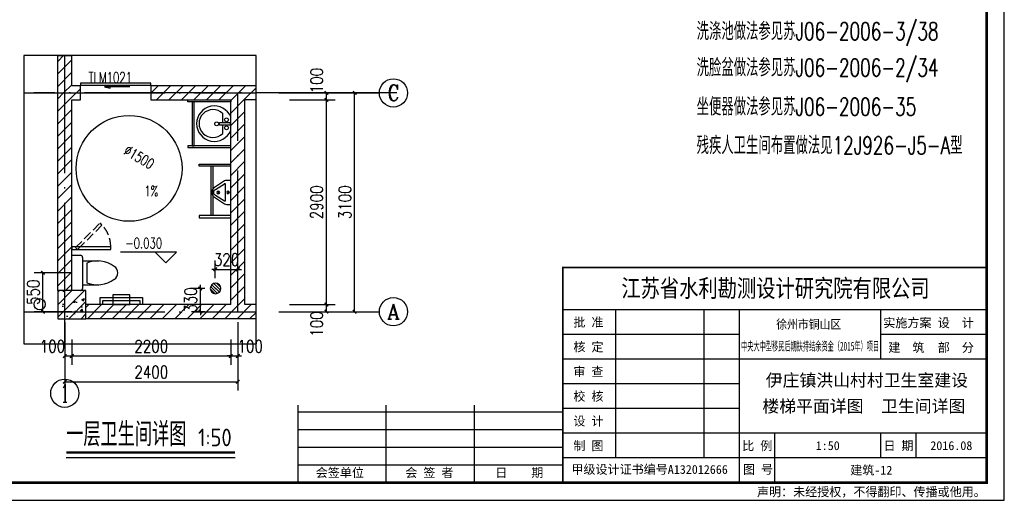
# Model space of a CAD drawing. Extents: x 199962 to 436984, y -16681 to 190402.
# Tile 20 of 36: x 397638 to 411578, y 1511 to 8322. Entities that reach past the tile are written whole.
import ezdxf
from ezdxf.enums import TextEntityAlignment as Align

# ---------------------------------------------------------------- set-up
doc = ezdxf.new("R2010")
doc.units = 0
doc.header["$LTSCALE"] = 1000
doc.header["$MEASUREMENT"] = 0
doc.linetypes.add('DASH', pattern=[0.35, 0.25, -0.1])
doc.linetypes.add('DOTE', pattern=[2.42, 2, -0.2, 0.02, -0.2])
for name, color, linetype in [('AXIS', 3, 'Continuous'), ('AXIS_TEXT', 7, 'Continuous'), ('BZ', 143, 'Continuous'), ('COLUMN', 1, 'Continuous'), ('DIM_ELEV', 3, 'Continuous'), ('DIM_SYMB', 3, 'Continuous'), ('DOTE', 8, 'Continuous'), ('LATRINE', 6, 'Continuous'), ('LVTRY', 6, 'Continuous'), ('PUB_DIM', 3, 'Continuous'), ('PUB_HATCH', 7, 'Continuous'), ('PUB_TEXT', 7, 'Continuous'), ('WALL', 1, 'Continuous'), ('WINDOW', 4, 'Continuous'), ('WINDOW_TEXT', 7, 'Continuous'), ('图框', 7, 'Continuous'), ('填充', 8, 'Continuous'), ('雨落管', 3, 'Continuous')]:
    doc.layers.add(name, color=color, linetype=linetype)
doc.styles.add('_HZTXT', font='txt.shx', dxfattribs={"width": 0.8, "bigfont": 'hztxt.shx'})
doc.styles.add('_TCH_AXIS', font='COMPLEX', dxfattribs={"bigfont": 'GBCBIG'})
doc.styles.add('_TCH_DIM', font='SIMPLEX', dxfattribs={"bigfont": 'GBCBIG'})
doc.styles.add('_TCH_WINDOW', font='SIMPLEX', dxfattribs={"bigfont": 'GBCBIG'})
doc.styles.add('COMPLEX', font='COMPLEX')
doc.styles.add('DIM_FONT', font='simplex.shx', dxfattribs={"width": 0.8})
doc.styles.add('ST', font='SimSun.ttf', dxfattribs={"height": 7})
doc.styles.get("Standard").update_dxf_attribs({"font": 'gbenor.shx', "bigfont": 'gbcbig.shx'})
doc.dimstyles.new('_TCH_ARCH&&50', dxfattribs={"dimscale": 0.5, "dimtxt": 350, "dimasz": 100, "dimexe": 250, "dimexo": 300, "dimgap": 100, "dimtad": 1, "dimdec": 0, "dimzin": 0, "dimdsep": 46, "dimtxsty": 'DIM_FONT', "dimblk": 'ARCHTICK', "dimcen": 0.09, "dimclrt": 7, "dimazin": 2, "dimtfac": 1, "dimtdec": 0, "dimtix": 1, "dimtmove": 2, "dimatfit": 3, "dimfxl": 0, "dimtolj": 1, "dimtzin": 0, "dimarcsym": 0})
pattern_1 = [(45, (-1909.08, 89.76), (-88.388383, 88.388383), [])]

# ---------------------------------------------------------------- blocks, each defined once
blk = doc.blocks.new('$plan$00001628')
for p, q in [((-20, 0), (20, 0)), ((20, 0), (20, -150)), ((-23, -104), (-144, -104)), ((-20, -150), (-20, 0)), ((136, -104), (24, -104)), ((20, -150), (-20, -150))]:
    blk.add_line(p, q)
blk.add_lwpolyline([(-97, 9, 5.110404), (92, 9)], format="xyb", close=True)
for centre, radius in [((-57, -52), 26.7), ((57, -52), 26.7), ((0, -190), 27.8)]:
    blk.add_circle(centre, radius)
blk.add_arc((-4, -243), 197, 135.2527, 44.7473)
blk = doc.blocks.new('_ArchTick')
at = {"color": 0, "linetype": 'ByBlock', "const_width": 0.4}
blk.add_lwpolyline([(-0.5, -0.5), (0.5, 0.5)], dxfattribs=at)
blk = doc.blocks.new('*D437')
at = {"layer": 'Defpoints', "color": 0, "transparency": 16777216}
for p in [(400196, 4514), (400411, 4514), (400411, 4184)]:
    blk.add_point(p, dxfattribs=at)
at = {"layer": 'PUB_DIM', "color": 0, "lineweight": -2, "transparency": 16777216}
for p, q in [((400261, 4514), (400071, 4514)), ((400196, 4514), (400196, 4564)), ((400196, 4184), (400196, 4514)), ((400261, 4184), (400071, 4184)), ((400196, 4184), (400196, 4134))]:
    blk.add_line(p, q, dxfattribs=at)
at = {"layer": 'PUB_DIM', "color": 0, "lineweight": -2, "transparency": 16777216, "xscale": 50, "yscale": 50, "zscale": 50}
for p, rotation in [((400196, 4514), 270), ((400196, 4184), 90)]:
    blk.add_blockref('_ArchTick', p, dxfattribs=dict(at, rotation=rotation))
at = {"layer": 'PUB_DIM', "color": 7, "transparency": 16777216, "insert": (400059, 4349), "char_height": 175, "attachment_point": 5, "rotation": 90, "style": 'DIM_FONT'}
blk.add_mtext('\\A1;330', dxfattribs=at)
blk = doc.blocks.new('*D438')
at = {"layer": 'Defpoints', "color": 0, "transparency": 16777216}
for p in [(400726, 4784), (400406, 4508), (400726, 4508)]:
    blk.add_point(p, dxfattribs=at)
at = {"layer": 'PUB_DIM', "color": 0, "lineweight": -2, "transparency": 16777216}
for p, q in [((400406, 4658), (400406, 4909)), ((400726, 4658), (400726, 4909)), ((400406, 4784), (400356, 4784)), ((400406, 4784), (400726, 4784)), ((400726, 4784), (400776, 4784))]:
    blk.add_line(p, q, dxfattribs=at)
at = {"layer": 'PUB_DIM', "color": 0, "lineweight": -2, "transparency": 16777216, "xscale": 50, "yscale": 50, "zscale": 50}
blk.add_blockref('_ArchTick', (400406, 4784), dxfattribs=at)
at = {"layer": 'PUB_DIM', "color": 0, "lineweight": -2, "transparency": 16777216, "xscale": 50, "yscale": 50, "zscale": 50, "rotation": 180}
blk.add_blockref('_ArchTick', (400726, 4784), dxfattribs=at)
at = {"layer": 'PUB_DIM', "color": 7, "transparency": 16777216, "insert": (400566, 4922), "char_height": 175, "attachment_point": 5, "style": 'DIM_FONT'}
blk.add_mtext('\\A1;320', dxfattribs=at)
blk = doc.blocks.new('*D439')
at = {"layer": 'Defpoints', "color": 0, "transparency": 16777216}
for p in [(397966, 4734), (398527, 4734), (398527, 4184)]:
    blk.add_point(p, dxfattribs=at)
at = {"layer": 'PUB_DIM', "color": 0, "lineweight": -2, "transparency": 16777216}
for p, q in [((398377, 4734), (397841, 4734)), ((397966, 4184), (397966, 4734)), ((398377, 4184), (397841, 4184))]:
    blk.add_line(p, q, dxfattribs=at)
at = {"layer": 'PUB_DIM', "color": 0, "lineweight": -2, "transparency": 16777216, "xscale": 50, "yscale": 50, "zscale": 50}
for p, rotation in [((397966, 4734), 90), ((397966, 4184), 270)]:
    blk.add_blockref('_ArchTick', p, dxfattribs=dict(at, rotation=rotation))
at = {"layer": 'PUB_DIM', "color": 7, "transparency": 16777216, "insert": (397829, 4459), "char_height": 175, "attachment_point": 5, "rotation": 90, "style": 'DIM_FONT'}
blk.add_mtext('\\A1;550', dxfattribs=at)
blk = doc.blocks.new('*D440')
at = {"layer": 'Defpoints', "color": 0, "transparency": 16777216}
for p in [(400626, 3938), (400726, 3938), (400726, 3556)]:
    blk.add_point(p, dxfattribs=at)
at = {"layer": 'PUB_DIM', "color": 0, "lineweight": -2, "transparency": 16777216}
for p, q in [((400626, 3788), (400626, 3431)), ((400726, 3788), (400726, 3431)), ((400626, 3556), (400576, 3556)), ((400626, 3556), (400726, 3556)), ((400726, 3556), (400776, 3556))]:
    blk.add_line(p, q, dxfattribs=at)
at = {"layer": 'PUB_DIM', "color": 0, "lineweight": -2, "transparency": 16777216, "xscale": 50, "yscale": 50, "zscale": 50}
blk.add_blockref('_ArchTick', (400626, 3556), dxfattribs=at)
at = {"layer": 'PUB_DIM', "color": 0, "lineweight": -2, "transparency": 16777216, "xscale": 50, "yscale": 50, "zscale": 50, "rotation": 180}
blk.add_blockref('_ArchTick', (400726, 3556), dxfattribs=at)
at = {"layer": 'PUB_DIM', "color": 7, "transparency": 16777216, "insert": (400901, 3693), "char_height": 175, "attachment_point": 5, "style": 'DIM_FONT'}
blk.add_mtext('\\A1;100', dxfattribs=at)
blk = doc.blocks.new('*D441')
at = {"layer": 'Defpoints', "color": 0, "transparency": 16777216}
for p in [(398376, 3938), (400626, 3938), (400626, 3556)]:
    blk.add_point(p, dxfattribs=at)
at = {"layer": 'PUB_DIM', "color": 0, "lineweight": -2, "transparency": 16777216}
for p, q in [((398376, 3788), (398376, 3431)), ((400626, 3788), (400626, 3431)), ((398376, 3556), (400626, 3556))]:
    blk.add_line(p, q, dxfattribs=at)
at = {"layer": 'PUB_DIM', "color": 0, "lineweight": -2, "transparency": 16777216, "xscale": 50, "yscale": 50, "zscale": 50, "rotation": 180}
blk.add_blockref('_ArchTick', (398376, 3556), dxfattribs=at)
at = {"layer": 'PUB_DIM', "color": 0, "lineweight": -2, "transparency": 16777216, "xscale": 50, "yscale": 50, "zscale": 50}
blk.add_blockref('_ArchTick', (400626, 3556), dxfattribs=at)
at = {"layer": 'PUB_DIM', "color": 7, "transparency": 16777216, "insert": (399501, 3693), "char_height": 175, "attachment_point": 5, "style": 'DIM_FONT'}
blk.add_mtext('\\A1;2200', dxfattribs=at)
blk = doc.blocks.new('*D442')
at = {"layer": 'Defpoints', "color": 0, "transparency": 16777216}
for p in [(398276, 3938), (398376, 3938), (398376, 3556)]:
    blk.add_point(p, dxfattribs=at)
at = {"layer": 'PUB_DIM', "color": 0, "lineweight": -2, "transparency": 16777216}
for p, q in [((398276, 3788), (398276, 3431)), ((398376, 3788), (398376, 3431)), ((398276, 3556), (398376, 3556))]:
    blk.add_line(p, q, dxfattribs=at)
at = {"layer": 'PUB_DIM', "color": 0, "lineweight": -2, "transparency": 16777216, "xscale": 50, "yscale": 50, "zscale": 50, "rotation": 180}
blk.add_blockref('_ArchTick', (398276, 3556), dxfattribs=at)
at = {"layer": 'PUB_DIM', "color": 0, "lineweight": -2, "transparency": 16777216, "xscale": 50, "yscale": 50, "zscale": 50}
blk.add_blockref('_ArchTick', (398376, 3556), dxfattribs=at)
at = {"layer": 'PUB_DIM', "color": 7, "transparency": 16777216, "insert": (398101, 3693), "char_height": 175, "attachment_point": 5, "style": 'DIM_FONT'}
blk.add_mtext('\\A1;100', dxfattribs=at)
blk = doc.blocks.new('*D443')
at = {"layer": 'Defpoints', "color": 0, "transparency": 16777216}
for p in [(398276, 4184), (400726, 4184), (400726, 3190)]:
    blk.add_point(p, dxfattribs=at)
at = {"layer": 'PUB_DIM', "color": 0, "lineweight": -2, "transparency": 16777216}
for p, q in [((398276, 4034), (398276, 3065)), ((400726, 4034), (400726, 3065)), ((398276, 3190), (400726, 3190))]:
    blk.add_line(p, q, dxfattribs=at)
at = {"layer": 'PUB_DIM', "color": 0, "lineweight": -2, "transparency": 16777216, "xscale": 50, "yscale": 50, "zscale": 50, "rotation": 180}
blk.add_blockref('_ArchTick', (398276, 3190), dxfattribs=at)
at = {"layer": 'PUB_DIM', "color": 0, "lineweight": -2, "transparency": 16777216, "xscale": 50, "yscale": 50, "zscale": 50}
blk.add_blockref('_ArchTick', (400726, 3190), dxfattribs=at)
at = {"layer": 'PUB_DIM', "color": 7, "transparency": 16777216, "insert": (399501, 3327), "char_height": 175, "attachment_point": 5, "style": 'DIM_FONT'}
blk.add_mtext('\\A1;2400', dxfattribs=at)
blk = doc.blocks.new('*D444')
at = {"layer": 'AXIS', "color": 0, "lineweight": -2, "transparency": 16777216}
for p, q in [((401458, 4284), (402105, 4284)), ((401458, 4184), (402105, 4184)), ((401980, 4184), (401980, 4284))]:
    blk.add_line(p, q, dxfattribs=at)
at = {"layer": 'Defpoints', "color": 0, "transparency": 16777216}
for p in [(401308, 4284), (401308, 4184), (401980, 4284)]:
    blk.add_point(p, dxfattribs=at)
at = {"layer": 'AXIS', "color": 0, "lineweight": -2, "transparency": 16777216, "xscale": 50, "yscale": 50, "zscale": 50}
for p, rotation in [((401980, 4284), 90), ((401980, 4184), 270)]:
    blk.add_blockref('_ArchTick', p, dxfattribs=dict(at, rotation=rotation))
at = {"layer": 'AXIS', "color": 7, "transparency": 16777216, "insert": (401842, 4009), "char_height": 175, "attachment_point": 5, "rotation": 90, "style": 'DIM_FONT'}
blk.add_mtext('\\A1;100', dxfattribs=at)
blk = doc.blocks.new('*D445')
at = {"layer": 'AXIS', "color": 0, "lineweight": -2, "transparency": 16777216}
for p, q in [((401458, 7184), (402105, 7184)), ((401980, 4284), (401980, 7184)), ((401458, 4284), (402105, 4284))]:
    blk.add_line(p, q, dxfattribs=at)
at = {"layer": 'Defpoints', "color": 0, "transparency": 16777216}
for p in [(401308, 7184), (401980, 7184), (401308, 4284)]:
    blk.add_point(p, dxfattribs=at)
at = {"layer": 'AXIS', "color": 0, "lineweight": -2, "transparency": 16777216, "xscale": 50, "yscale": 50, "zscale": 50}
for p, rotation in [((401980, 7184), 90), ((401980, 4284), 270)]:
    blk.add_blockref('_ArchTick', p, dxfattribs=dict(at, rotation=rotation))
at = {"layer": 'AXIS', "color": 7, "transparency": 16777216, "insert": (401842, 5734), "char_height": 175, "attachment_point": 5, "rotation": 90, "style": 'DIM_FONT'}
blk.add_mtext('\\A1;2900', dxfattribs=at)
blk = doc.blocks.new('*D446')
at = {"layer": 'AXIS', "color": 0, "lineweight": -2, "transparency": 16777216}
for p, q in [((401458, 7284), (402105, 7284)), ((401980, 7184), (401980, 7284)), ((401458, 7184), (402105, 7184))]:
    blk.add_line(p, q, dxfattribs=at)
at = {"layer": 'Defpoints', "color": 0, "transparency": 16777216}
for p in [(401308, 7284), (401980, 7284), (401308, 7184)]:
    blk.add_point(p, dxfattribs=at)
at = {"layer": 'AXIS', "color": 0, "lineweight": -2, "transparency": 16777216, "xscale": 50, "yscale": 50, "zscale": 50}
for p, rotation in [((401980, 7284), 90), ((401980, 7184), 270)]:
    blk.add_blockref('_ArchTick', p, dxfattribs=dict(at, rotation=rotation))
at = {"layer": 'AXIS', "color": 7, "transparency": 16777216, "insert": (401842, 7459), "char_height": 175, "attachment_point": 5, "rotation": 90, "style": 'DIM_FONT'}
blk.add_mtext('\\A1;100', dxfattribs=at)
blk = doc.blocks.new('*D447')
at = {"layer": 'AXIS', "color": 0, "lineweight": -2, "transparency": 16777216}
for p, q in [((401458, 7284), (402505, 7284)), ((402380, 4184), (402380, 7284)), ((401458, 4184), (402505, 4184))]:
    blk.add_line(p, q, dxfattribs=at)
at = {"layer": 'Defpoints', "color": 0, "transparency": 16777216}
for p in [(401308, 7284), (402380, 7284), (401308, 4184)]:
    blk.add_point(p, dxfattribs=at)
at = {"layer": 'AXIS', "color": 0, "lineweight": -2, "transparency": 16777216, "xscale": 50, "yscale": 50, "zscale": 50}
for p, rotation in [((402380, 7284), 90), ((402380, 4184), 270)]:
    blk.add_blockref('_ArchTick', p, dxfattribs=dict(at, rotation=rotation))
at = {"layer": 'AXIS', "color": 7, "transparency": 16777216, "insert": (402242, 5734), "char_height": 175, "attachment_point": 5, "rotation": 90, "style": 'DIM_FONT'}
blk.add_mtext('\\A1;3100', dxfattribs=at)
blk = doc.blocks.new('_AXISO')
blk.add_circle((0, 0), 0.5)
at = {"layer": 'AXIS_TEXT', "style": 'COMPLEX', "width": 1.041667}
blk.add_attdef('A', text='', height=0.56, dxfattribs=at).set_placement((-0.25, -0.28), (0.25, -0.28), align=Align.FIT)
blk = doc.blocks.new('$DorLib2D$00000129')
at = {"color": 0, "linetype": 'Continuous'}
for p, q in [((-0.5, 0.545), (-0.5, 0.687)), ((-0.5, 0.687), (0.5, 0.687)), ((0.5, 0.687), (0.5, 0.545)), ((0.5, 0.545), (-0.5, 0.545)), ((-0.5, 0.5), (-0.5, 0.545)), ((-0.2, 0.437), (0.158, 0.437)), ((0.08, 0.341), (0.08, 0.437)), ((0.158, 0.437), (0.08, 0.341)), ((0.5, 0.5), (0.5, 0.545))]:
    blk.add_line(p, q, dxfattribs=at)
blk = doc.blocks.new('$lvtry$00000219')
at = {"color": 0}
for p, q in [((-124, -91, 0), (-43, -216, 0)), ((-116, -76, 0), (116, -76, 0)), ((43, -216, 0), (124, -91, 0))]:
    blk.add_line(p, q, dxfattribs=at)
at = {"color": 0, "elevation": 0}
blk.add_lwpolyline([(69, -231, -0.57735), (-69, -231), (-162, -88, -0.145378), (-170, -61), (-170, 0), (170, 0), (170, -61, -0.145378), (162, -88)], format="xyb", close=True, dxfattribs=at)
at = {"color": 0}
for centre, radius in [((0, -38, 0), 17.7), ((0, -177, 0), 20)]:
    blk.add_circle(centre, radius, dxfattribs=at)
for centre, radius, start, end in [((-116, -86, 0), 10, 90, 213.0863), ((116, -86, 0), 10, 326.9137, 90), ((0, -191, 0), 50, 210, 330)]:
    blk.add_arc(centre, radius, start, end, dxfattribs=at)
for p in [(0, -38, 0), (0, -177, 0)]:
    blk.add_point(p, dxfattribs=at)
blk = doc.blocks.new('$lvtry$00000171')
for p, q in [((-74, 11), (-11, 74)), ((-70, -27), (27, 70)), ((-53, -53), (53, 53)), ((-27, -70), (70, 27)), ((11, -74), (74, -11))]:
    blk.add_line(p, q)
blk.add_circle((0, 0), 75)
blk.add_point((0, 0))

msp = doc.modelspace()

# ---------------------------------------------------------------- hatches: boundary and pattern name
at = {"layer": 'PUB_HATCH'}
h = msp.add_hatch(dxfattribs=at)
h.set_pattern_fill('普通砖', color=256, scale=50, style=0)
h.set_pattern_definition(pattern_1)
h.paths.add_polyline_path([(398309.7, 7284), (398376.4, 7384), (398376.4, 7812.9), (398176.4, 7812.9), (398176.4, 7284)])
h = msp.add_hatch(dxfattribs=at)
h.set_pattern_fill('普通砖', color=256, scale=50, style=0)
h.set_pattern_definition(pattern_1)
h.paths.add_polyline_path([(398176.4, 4484), (398376.4, 4484), (398376.4, 7184), (398309.7, 7284), (398176.4, 7284)])
h = msp.add_hatch(dxfattribs=at)
h.set_pattern_fill('普通砖', color=256, scale=50, style=0)
h.set_pattern_definition(pattern_1)
h.paths.add_polyline_path([(398376.4, 7184), (398496.4, 7184), (398496.4, 7384), (398376.4, 7384), (398309.7, 7284)])
h = msp.add_hatch(dxfattribs=at)
h.set_pattern_fill('普通砖', color=256, scale=50, style=0)
h.set_pattern_definition(pattern_1)
h.paths.add_polyline_path([(400726.4, 7384), (399496.4, 7384), (399496.4, 7184), (400626.4, 7184), (400726.4, 7250.7)])
h = msp.add_hatch(dxfattribs=at)
h.set_pattern_fill('普通砖', color=256, scale=50, style=0)
h.set_pattern_definition(pattern_1)
h.paths.add_polyline_path([(400726.4, 4217.3), (400826.4, 4284), (400826.4, 7184), (400726.4, 7250.7), (400626.4, 7184), (400626.4, 4284)])
h = msp.add_hatch(dxfattribs=at)
h.set_pattern_fill('普通砖', color=256, scale=50, style=0)
h.set_pattern_definition(pattern_1)
h.paths.add_polyline_path([(400983.8, 7384), (400726.4, 7384), (400726.4, 7250.7), (400826.4, 7184), (400983.8, 7184)])
h = msp.add_hatch(dxfattribs=at)
h.set_pattern_fill('钢筋混凝土', color=256, scale=50, style=0)
h.set_pattern_definition([(45, (-1909.08, 0), (-88.388348, 88.388348), []), (50, (-1909.08, 0), (358.6301, -31.37607), [37.5, -412.5]), (355, (-1909.08, 0), (-69.37567, 376.09607), [30, -330]), (100.4514, (-1879.2, -2.6), (289.2547, 344.71977), [31.8701, -350.57106]), (46.1842, (-1909.1, 100), (533.6205, -82.7595), [56.25, -618.75]), (96.6356, (-1864.6, 93.1), (467.33135, 487.05894), [47.80514, -525.8565]), (351.1842, (-1909.1, 100), (467.331, 487.0593), [45, -495]), (21, (-1859.08, 75), (298.45353, -201.30945), [37.5, -412.5]), (326, (-1859.08, 75), (121.65767, 362.57502), [30, -330]), (71.4514, (-1834.2, 58.22), (420.1113, 161.26525), [31.8701, -350.57106]), (37.5, (-1909.08, 0), (6.079928, 166.446927), [0, -326, 0, -335, 0, -331.25]), (7.5, (-1909.08, 0), (131.53477, 197.205856), [0, -191, 0, -318.5, 0, -126.25]), (327.5, (-2020.58, 0), (266.91122, -11.277436), [0, -125, 0, -390, 0, -517.5]), (317.5, (-2070.58, 0), (291.59308, 50.05249), [0, -162.5, 0, -259, 0, -367.5])])
h.paths.add_polyline_path([(398176.4, 4084), (398576.4, 4084), (398576.4, 4484), (398176.4, 4484)])
h = msp.add_hatch(dxfattribs=at)
h.set_pattern_fill('普通砖', color=256, scale=50, style=0)
h.set_pattern_definition(pattern_1)
h.paths.add_polyline_path([(398576.4, 4284), (398576.4, 4084), (400726.4, 4084), (400726.4, 4217.3), (400626.4, 4284)])
h = msp.add_hatch(dxfattribs=at)
h.set_pattern_fill('普通砖', color=256, scale=50, style=0)
h.set_pattern_definition(pattern_1)
h.paths.add_polyline_path([(400983.8, 4284), (400826.4, 4284), (400726.4, 4217.3), (400726.4, 4084), (400983.8, 4084)])

# ---------------------------------------------------------------- linework, layer by layer
for p, q in [((400346.4, 5546.1), (400346.4, 6246.1)), ((400376.4, 5546.1), (400376.4, 6246.1)), ((400626.4, 4484), (400626.4, 5484)), ((400826.4, 4484), (400826.4, 5484))]:
    msp.add_line(p, q)
for points in [[(400626.4, 7184), (400626.4, 7159), (400019.9, 7159), (400019.9, 7184)], [(400106.3, 7159), (400081.3, 7159), (400081.3, 6534), (400106.3, 6534)], [(400626.4, 6509), (400626.4, 6534), (400019.9, 6534), (400019.9, 6509)]]:
    msp.add_lwpolyline(points, close=True)
for points in [[(400626.4, 6246.1), (400176.9, 6246.1), (400176.9, 6276.1), (400626.4, 6276.1)], [(400626.4, 5546.1), (400176.9, 5546.1), (400176.9, 5516.1), (400626.4, 5516.1)]]:
    msp.add_lwpolyline(points)
msp.add_circle((399186.1, 6214.9), 750)
at = {"layer": 'AXIS'}
for p, q in [((401308.2, 7284), (402730, 7284)), ((401308.2, 4184), (402730, 4184)), ((398276.4, 3728.2), (398276.4, 3228.2)), ((398276.4, 3728.2), (398276.4, 3228.2))]:
    msp.add_line(p, q, dxfattribs=at)
at = {"layer": 'BZ'}
for p, q in [((398376.4, 4984), (398497, 4984)), ((398527, 4954), (398527, 4514)), ((398527.4, 4903.7), (398757.4, 4903.7)), ((398587.4, 4873.7), (398587.4, 4594.2)), ((398497, 4484), (398376.4, 4484)), ((398527.4, 4564.2), (398757.4, 4564.2))]:
    msp.add_line(p, q, dxfattribs=at)
for centre, radius, start, end in [((398497, 4954), 30, 0, 90), ((398739.9, 4506.6), 397.5, 53.36186, 112.54952), ((398916.6, 4734), 109.8, 303.45086, 56.54914), ((398739.9, 4961.4), 397.5, 247.45048, 306.63814), ((398497, 4514), 30, 270, 0)]:
    msp.add_arc(centre, radius, start, end, dxfattribs=at)
at = {"layer": 'COLUMN'}
for p, q in [((398576.4, 4484), (398176.4, 4484)), ((398176.4, 4484), (398176.4, 4084)), ((398576.4, 4084), (398576.4, 4484)), ((398176.4, 4084), (398576.4, 4084))]:
    msp.add_line(p, q, dxfattribs=at)
at = {"layer": 'DIM_ELEV'}
for p, q in [((399857.8, 5028.3), (399066.2, 5028.3)), ((399707.8, 4878.3), (399557.8, 5028.3)), ((399707.8, 4878.3), (399857.8, 5028.3))]:
    msp.add_line(p, q, dxfattribs=at)
at = {"layer": 'DIM_SYMB'}
msp.add_lwpolyline([(399514.6, 5774.1, 0, 0, 0), (399692.1, 5489.4, 40, 0, 0), (399771.4, 5362.1, 0, 0, 0)], format="xyseb", dxfattribs=at)
at = {"layer": 'DIM_SYMB', "const_width": 35}
msp.add_lwpolyline([(398295.7, 2187.9), (400687.8, 2187.9)], dxfattribs=at)
at = {"layer": 'DIM_SYMB'}
msp.add_lwpolyline([(398295.7, 2117.9), (400687.8, 2117.9)], dxfattribs=at)
at = {"layer": 'DOTE', "linetype": 'DOTE'}
for p, q in [((398276.4, 3728.2), (398276.4, 7812.9)), ((397694.6, 7284), (400983.8, 7284)), ((402976.4, 7284), (397836, 7284)), ((400726.4, 4184), (400726.4, 7284)), ((397694.6, 4184), (400983.8, 4184))]:
    msp.add_line(p, q, dxfattribs=at)
at = {"layer": 'LATRINE', "linetype": 'DASH', "ltscale": 0.5}
msp.add_lwpolyline([(398456.4, 5063.5), (398428.1, 5091.8), (398774.6, 5438.2), (398802.9, 5409.9)], close=True, dxfattribs=at)
at = {"layer": 'LATRINE'}
for points in [[(398926.4, 5064), (398926.4, 5104), (398376.4, 5104), (398376.4, 5064)], [(399196.4, 4284), (399196.4, 4423.1), (398956.4, 4423.1), (398956.4, 4284)]]:
    msp.add_lwpolyline(points, close=True, dxfattribs=at)
for points in [[(398776.4, 4284), (398776.4, 4384), (399376.4, 4384), (399376.4, 4284)], [(398816.4, 4284), (398816.4, 4344), (399336.4, 4344), (399336.4, 4284)]]:
    msp.add_lwpolyline(points, dxfattribs=at)
at = {"layer": 'LATRINE', "linetype": 'DASH', "ltscale": 0.5}
msp.add_arc((398476.4, 5104), 450, 0, 48.26245, dxfattribs=at)
at = {"layer": 'PUB_DIM'}
msp.add_lwpolyline([(399831.4, 5832.6, 0, 33, 0), (399745.3, 5883.6, 0, 0, 0), (398626.9, 6546.2, 33, 0, 0), (398540.9, 6597.2, 0, 0, 0)], format="xyseb", dxfattribs=at)
at = {"layer": 'WALL'}
for p, q in [((398176.4, 7284), (398176.4, 7812.9)), ((398176.4, 7812.9), (398376.4, 7812.9)), ((398376.4, 7384), (398376.4, 7812.9)), ((398176.4, 4484), (398176.4, 7284)), ((398496.4, 7384), (398376.4, 7384)), ((398496.4, 7184), (398496.4, 7384)), ((400726.4, 7384), (399496.4, 7384)), ((399496.4, 7384), (399496.4, 7184)), ((400983.8, 7384), (400726.4, 7384)), ((400983.8, 7184), (400983.8, 7384)), ((398376.4, 4484), (398376.4, 7184)), ((398376.4, 7184), (398496.4, 7184)), ((399496.4, 7184), (400626.4, 7184)), ((400626.4, 4284), (400626.4, 7184)), ((400826.4, 4284), (400826.4, 7184)), ((400983.8, 7184), (400826.4, 7184)), ((400626.4, 4284), (398576.4, 4284)), ((400983.8, 4284), (400826.4, 4284)), ((400983.8, 4084), (400983.8, 4284)), ((400726.4, 4084), (398576.4, 4084)), ((400983.8, 4084), (400726.4, 4084))]:
    msp.add_line(p, q, dxfattribs=at)
at = {"layer": '图框'}
for p, q in [((411328.3, 4210.6), (405328.3, 4210.6)), ((406078.3, 2110.6), (406078.3, 4210.6)), ((407328.3, 2110.6), (407328.3, 4210.6)), ((407828.3, 1760.6), (407828.3, 4210.6)), ((409828.3, 3510.6), (409828.3, 4210.6)), ((407828.3, 3860.6), (405328.3, 3860.6)), ((411328.3, 3860.6), (409828.3, 3860.6)), ((411328.3, 3510.6), (405328.3, 3510.6)), ((407828.3, 3160.6), (405328.3, 3160.6)), ((402828.3, 1760.6), (402828.3, 2860.6)), ((404078.3, 1760.6), (404078.3, 2860.6)), ((407828.3, 2810.6), (405328.3, 2810.6)), ((405328.3, 2760.6), (401578.3, 2760.6)), ((405328.3, 2510.6), (401578.3, 2510.6)), ((411328.3, 2460.6), (405328.3, 2460.6)), ((408328.3, 1760.6), (408328.3, 2460.6)), ((409828.3, 2110.6), (409828.3, 2460.6)), ((409828.3, 2110.6), (409828.3, 2460.6)), ((410328.3, 2110.6), (410328.3, 2460.6)), ((405328.3, 2260.6), (401578.3, 2260.6)), ((411328.3, 2110.6), (405328.3, 2110.6)), ((405328.3, 2010.6), (401578.3, 2010.6))]:
    msp.add_line(p, q, dxfattribs=at)
at = {"layer": '图框', "color": 4}
msp.add_lwpolyline([(411578.3, 16360.6), (390578.3, 16360.6), (390578.3, 1510.6), (411578.3, 1510.6)], close=True, dxfattribs=at)
at = {"layer": '图框', "color": 4, "const_width": 40}
msp.add_lwpolyline([(391828.3, 1760.6), (411328.3, 1760.6), (411328.3, 16110.6), (391828.3, 16110.6)], close=True, dxfattribs=at)
at = {"layer": '图框', "const_width": 22.5}
for points in [[(405328.3, 1760.6), (405328.3, 4810.6), (411328.3, 4810.6)], [(401578.3, 1760.6), (401578.3, 2860.6)]]:
    msp.add_lwpolyline(points, dxfattribs=at)
at = {"layer": '填充'}
msp.add_lwpolyline([(400983.8, 7812.9), (397694.6, 7812.9), (397694.6, 3728.2), (400983.8, 3728.2)], close=True, dxfattribs=at)
at = {"layer": '雨落管'}
msp.add_circle((397920.4, 4288.5), 80, dxfattribs=at)

# ---------------------------------------------------------------- block references
at = {"layer": 'AXIS'}
ref = msp.add_blockref('_AXISO', (402930, 7284), dxfattribs=dict(at, xscale=400, yscale=400, zscale=400))
ref.add_attrib('A', 'C', dxfattribs={"layer": 'AXIS_TEXT', "height": 227.8, "style": '_TCH_AXIS'}).set_placement((402848.6, 7170.1), (403011.3, 7170.1), align=Align.FIT)
ref = msp.add_blockref('_AXISO', (402930, 4184), dxfattribs=dict(at, xscale=400, yscale=400, zscale=400))
ref.add_attrib('A', 'A', dxfattribs={"layer": 'AXIS_TEXT', "height": 212.6, "style": '_TCH_AXIS'}).set_placement((402838.9, 4077.7), (403021.1, 4077.7), align=Align.FIT)
at = {"layer": 'AXIS', "xscale": 400, "yscale": 400, "zscale": 400}
msp.add_blockref('_AXISO', (398276.4, 3028.2), dxfattribs=at)
at = {"layer": 'AXIS'}
ref = msp.add_blockref('_AXISO', (398276.4, 3028.2), dxfattribs=dict(at, xscale=400, yscale=400, zscale=400))
ref.add_attrib('A', '1', dxfattribs={"layer": 'AXIS_TEXT', "height": 257.4, "style": '_TCH_AXIS'}).set_placement((398221.2, 2899.5), (398331.5, 2899.5), align=Align.FIT)
at = {"layer": 'BZ', "xscale": -1, "yscale": -1, "rotation": 90}
msp.add_blockref('$plan$00001628', (400617.1, 6846.2), dxfattribs=at)
at = {"layer": 'LVTRY', "yscale": -1}
for name, p, rotation in [('$lvtry$00000219', (400626.4, 5874.1), 89.99999999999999), ('$lvtry$00000171', (400411.3, 4513.6), 180)]:
    msp.add_blockref(name, p, dxfattribs=dict(at, rotation=rotation))
at = {"layer": 'WINDOW'}
ref = msp.add_blockref('$DorLib2D$00000129', (398996.4, 7284), dxfattribs=dict(at, xscale=1000, yscale=-200, zscale=1000, rotation=180))
ref.add_attrib('A', 'TLM1021', (398611.9, 7429.4), dxfattribs={"layer": 'WINDOW_TEXT', "height": 148.75, "style": '_TCH_WINDOW', "width": 0.705882})

# ---------------------------------------------------------------- texts
at = {"style": '_HZTXT', "width": 0.7}
for s, p in [('洗涤池做法参见苏J06-2006-3/38', (407221.9, 8032.7)), ('洗脸盆做法参见苏J06-2006-2/34', (407221.9, 7518.7)), ('坐便器做法参见苏J06-2006-35', (407221.9, 6963.7)), ('残疾人卫生间布置做法见12J926-J5-A型', (407221.9, 6415.8))]:
    msp.add_text(s, height=250, dxfattribs=at).set_placement(p)
at = {"layer": 'PUB_DIM', "color": 7, "style": '_TCH_DIM', "width": 0.705882}
msp.add_text('%%c1500', height=148.75, rotation=329.35407, dxfattribs=at).set_placement((399096.9, 6425.8))
at = {"layer": 'PUB_TEXT', "style": '_TCH_DIM', "width": 0.705882}
for s, p in [('1%', (399401.9, 5818.7)), ('-0.030', (399133.7, 5080.8))]:
    msp.add_text(s, height=148.75, dxfattribs=at).set_placement(p)
at = {"layer": 'PUB_TEXT'}
for s, height, p in [('一层卫生间详图', 337.59, (398295.7, 2276.6)), ('1:50', 250, (400162.6, 2276.6))]:
    msp.add_text(s, height=height, dxfattribs=at).set_placement(p)
at = {"layer": '图框', "style": 'ST', "width": 0.8}
msp.add_text('江苏省水利勘测设计研究院有限公司', height=250, dxfattribs=at).set_placement((406156.4, 4391.8))
at = {"layer": '图框', "style": 'ST'}
for s, p in [('批 准', (405477.4, 3970.6)), ('实施方案', (409864.9, 3963.2)), ('设  计', (410636.4, 3963.2)), ('核 定', (405477.4, 3620.6)), ('建  筑', (409936.4, 3613.2)), ('部  分', (410636.4, 3613.2)), ('审 查', (405477.4, 3270.6)), ('校 核', (405477.4, 2920.6)), ('设 计', (405477.4, 2570.6)), ('制 图', (405477.4, 2220.6)), ('比 例', (407867.4, 2220.6)), ('日 期', (409867.4, 2220.6)), ('会签单位', (401829.5, 1839.2)), ('会 签 者', (403097.3, 1839.2)), ('日    期', (404370.4, 1839.2)), ('甲级设计证书编号A132012666', (405449.4, 1885.7)), ('图 号', (407878.3, 1885.7)), ('声明：未经授权，不得翻印、传播或他用。', (408076.8, 1567.9))]:
    msp.add_text(s, height=125, dxfattribs=at).set_placement(p)
for s, width, p in [('徐州市铜山区', 0.9, (408809.3, 3942.1)), ('中央大中型移民后期扶持结余资金（2015年）项目', 0.5, (408828.4, 3632.6))]:
    msp.add_text(s, height=125, dxfattribs=dict(at, width=width)).set_placement(p, align=Align.CENTER)
for s, height, p in [('伊庄镇洪山村村卫生室建设', 175, (409631.9, 3212.2)), ('楼梯平面详图', 175, (408868.7, 2845.3)), ('卫生间详图', 175, (410429.6, 2845.3)), ('1:50', 125, (409078.4, 2285.6)), ('2016.08', 125, (410828.3, 2285.6)), ('建筑-12', 125, (409695, 1937.7))]:
    msp.add_text(s, height=height, dxfattribs=at).set_placement(p, align=Align.MIDDLE_CENTER)

# ---------------------------------------------------------------- dimensions: what is measured, and where the dimension line sits
at = {"layer": 'AXIS'}
for base, p1, p2, picture, middle in [((401980, 7284), (401308.2, 7184), (401308.2, 7284), '*D446', (401842.5, 7459)), ((401980, 4284), (401308.2, 4184), (401308.2, 4284), '*D444', (401842.5, 4009))]:
    dim = msp.add_linear_dim(base=base, p1=p1, p2=p2, angle=90, dimstyle='_TCH_ARCH&&50', dxfattribs=at)
    dim.commit()
    dim.dimension.update_dxf_attribs({"geometry": picture, "text_midpoint": middle, "dimtype": 129})
for p1, p2, distance, picture, middle in [((401308.2, 4184), (401308.2, 7284), -1071.8, '*D447', (402242.5, 5734)), ((401308.2, 4284), (401308.2, 7184), -671.8, '*D445', (401842.5, 5734))]:
    dim = msp.add_aligned_dim(p1=p1, p2=p2, distance=distance, dimstyle='_TCH_ARCH&&50', dxfattribs=at)
    dim.commit()
    dim.dimension.update_dxf_attribs({"geometry": picture, "text_midpoint": middle})
at = {"layer": 'PUB_DIM'}
for p1, p2, distance, picture, middle in [((400406.2, 4507.9), (400726.4, 4507.9), 276.2, '*D438', (400566.3, 4921.6)), ((398527, 4184), (398527, 4734), 560.8, '*D439', (397828.7, 4459)), ((400411.3, 4184), (400411.3, 4513.6), 214.9, '*D437', (400058.9, 4348.8))]:
    dim = msp.add_aligned_dim(p1=p1, p2=p2, distance=distance, dimstyle='_TCH_ARCH&&50', dxfattribs=at)
    dim.commit()
    dim.dimension.update_dxf_attribs({"geometry": picture, "text_midpoint": middle})
for p1, p2, distance, text, picture, middle in [((398276.4, 4184), (400726.4, 4184), -994.1, '2400', '*D443', (399501.4, 3327.4)), ((398376.4, 3937.8), (400626.4, 3937.8), -381.9, '2200', '*D441', (399501.4, 3693.4))]:
    dim = msp.add_aligned_dim(p1=p1, p2=p2, distance=distance, text=text, dimstyle='_TCH_ARCH&&50', dxfattribs=at)
    dim.commit()
    dim.dimension.update_dxf_attribs({"geometry": picture, "text_midpoint": middle})
for base, p1, p2, picture, middle in [((398376.4, 3555.9), (398276.4, 3937.8), (398376.4, 3937.8), '*D442', (398101.4, 3693.4)), ((400726.4, 3555.9), (400626.4, 3937.8), (400726.4, 3937.8), '*D440', (400901.4, 3693.4))]:
    dim = msp.add_linear_dim(base=base, p1=p1, p2=p2, angle=0, dimstyle='_TCH_ARCH&&50', dxfattribs=at)
    dim.commit()
    dim.dimension.update_dxf_attribs({"geometry": picture, "text_midpoint": middle, "dimtype": 129})

doc.saveas('drawing.dxf')
